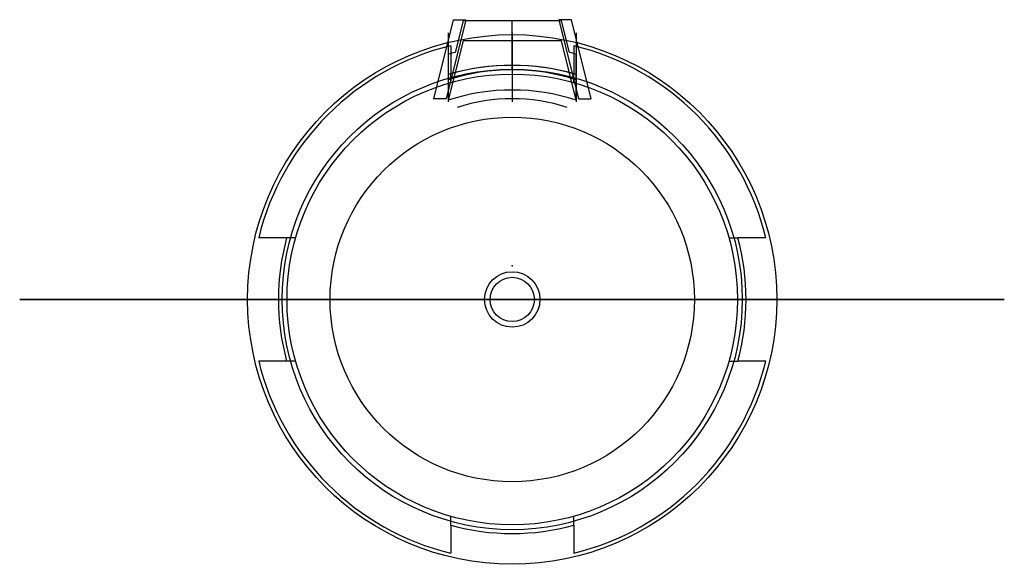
# Model space of a CAD drawing. Header units: inches. Extents: x -2 to 2, y -1.07 to 1.14.
import ezdxf

# ---------------------------------------------------------------- set-up
doc = ezdxf.new("R2010")
doc.units = ezdxf.units.IN
doc.header["$MEASUREMENT"] = 0
for name, color, linetype in [('Dart - Petite - Modular v8_Sketch1', 7, 'Continuous'), ('Dart - Petite - Modular v8_Sketch2', 7, 'Continuous'), ('Modular - Placebo - Bayonet Connector v4_Sketch1', 7, 'Continuous'), ('Modular - Placebo - Bayonet Connector v4_Sketch2', 7, 'Continuous'), ('Modular - Placebo - Bayonet Connector v4_Sketch3', 7, 'Continuous'), ('Modular - Placebo - Bayonet Connector v4_Sketch4', 7, 'Continuous'), ('Modular - Placebo - Bayonet Connector v4_Sketch5', 7, 'Continuous'), ('Modular - Placedo - Cord Set v4_Sketch1', 7, 'Continuous'), ('Modular - Placedo - Cord Set v4_Sketch2', 7, 'Continuous'), ('Modular - Placedo - Cord Set v4_Sketch3', 7, 'Continuous'), ('Modular - Placedo - Cord Set v4_Sketch4', 7, 'Continuous')]:
    doc.layers.add(name, color=color, linetype=linetype)

# ---------------------------------------------------------------- blocks, each defined once
blk = doc.blocks.new('Modular-Placebo-BayonetConnectorv4')
at = {"layer": 'Modular - Placebo - Bayonet Connector v4_Sketch1'}
blk.add_circle((0, 0), 0.915, dxfattribs=at)
blk.add_point((0, 0), dxfattribs=at)
at = {"layer": 'Modular - Placebo - Bayonet Connector v4_Sketch2'}
for p, q in [((0, 1.06, 0.44), (0, 0.95, 0.44)), ((-0.25, 1.0301, 0.44), (-0.25, 0.9165, 0.44)), ((0.25, 1.0301, 0.44), (0.25, 0.9165, 0.44)), ((-0.25, 0.8802, 0.44), (-0.25, 0.9165, 0.44)), ((0.25, 0.8802, 0.44), (0.25, 0.9165, 0.44)), ((-0.9165, 0.25, 0.44), (-1.0301, 0.25, 0.44)), ((-0.8802, 0.25, 0.44), (-0.9165, 0.25, 0.44)), ((0.8802, 0.25, 0.44), (0.9165, 0.25, 0.44)), ((1.0301, 0.25, 0.44), (0.9165, 0.25, 0.44)), ((-0.9165, -0.25, 0.44), (-1.0301, -0.25, 0.44)), ((-0.8802, -0.25, 0.44), (-0.9165, -0.25, 0.44)), ((0.8802, -0.25, 0.44), (0.9165, -0.25, 0.44)), ((1.0301, -0.25, 0.44), (0.9165, -0.25, 0.44)), ((-0.25, -0.9165, 0.44), (-0.25, -0.8802, 0.44)), ((-0.25, -0.9165, 0.44), (-0.25, -1.0301, 0.44)), ((0.25, -0.9165, 0.44), (0.25, -0.8802, 0.44)), ((0.25, -0.9165, 0.44), (0.25, -1.0301, 0.44))]:
    blk.add_line(p, q, dxfattribs=at)
blk.add_circle((0, 0, 0.44), 0.915, dxfattribs=at)
for radius, start, end in [(1.06, 103.6417, 166.3583), (1.06, 13.6417, 76.3583), (0.95, 74.7425, 105.2575), (0.95, 164.7425, 195.2575), (0.95, 344.7425, 15.2575), (1.06, 193.6417, 256.3583), (1.06, 283.6417, 346.3583), (0.95, 254.7425, 285.2575)]:
    blk.add_arc((0, 0, 0.44), radius, start, end, dxfattribs=at)
blk.add_point((0, 0, 0.44), dxfattribs=at)
at = {"layer": 'Modular - Placebo - Bayonet Connector v4_Sketch3'}
for p, q in [((-0.26, 1.0829, 1.3345), (-0.26, 0.8029, 1.3345)), ((0, 1.0829, 1.3345), (0, 0.8029, 1.3345)), ((0.26, 1.0829, 1.3345), (0.26, 0.8029, 1.3345))]:
    blk.add_line(p, q, dxfattribs=at)
for radius in [1.075, 0.9345]:
    blk.add_circle((0, 0, 1.3345), radius, dxfattribs=at)
for radius, start, end in [(0.9424, 73.9898, 106.0208), (0.8424, 72.0281, 107.9839)]:
    blk.add_arc((0.0001, 0.0079, 1.3345), radius, start, end, dxfattribs=at)
blk.add_point((0, 0, 1.3345), dxfattribs=at)
at = {"layer": 'Modular - Placebo - Bayonet Connector v4_Sketch4'}
for p, q in [((-0.2, 1.05, 1.3345), (-0.26, 0.8091, 1.3345)), ((0.2, 1.05, 1.3345), (-0.2, 1.05, 1.3345)), ((0.26, 0.8092, 1.3345), (0.2, 1.05, 1.3345)), ((-0.26, 0.9137, 1.3345), (-0.26, 0.8091, 1.3345)), ((0.26, 0.8092, 1.3345), (0.26, 0.9137, 1.3345))]:
    blk.add_line(p, q, dxfattribs=at)
for radius, start, end in [(0.9424, 73.9898, 106.0208), (0.8424, 72.0281, 107.9839)]:
    blk.add_arc((0.0001, 0.0079, 1.3345), radius, start, end, dxfattribs=at)
blk.add_point((0, 0, 1.3345), dxfattribs=at)
at = {"layer": 'Modular - Placebo - Bayonet Connector v4_Sketch5'}
for p, q in [((-0.2395, 1.1356, 1.317), (-0.3198, 0.8149, 1.3479)), ((-0.1886, 1.1355, 1.317), (-0.2689, 0.8149, 1.3479)), ((-0.2395, 1.1356, 1.317), (-0.1886, 1.1355, 1.317)), ((-0.2, 1.1313, 1.3175), (-0.2321, 1.0031, 1.3298)), ((0.2, 1.1313, 1.3175), (-0.2, 1.1313, 1.3175)), ((0, 0.9325, 1.3366), (0, 1.1313, 1.3175)), ((0.2405, 1.1356, 1.317), (0.1886, 1.1355, 1.317)), ((0.1886, 1.1355, 1.317), (0.2689, 0.8149, 1.3479)), ((0.2321, 1.0032, 1.3298), (0.2, 1.1313, 1.3175)), ((0.2395, 1.1356, 1.317), (0.3198, 0.8149, 1.3479)), ((-0.26, 0.9956, 1.3305), (-0.26, 0.8915, 1.3405)), ((0.26, 0.8916, 1.3405), (0.26, 0.9956, 1.3305)), ((-0.2689, 0.8149, 1.3479), (-0.3198, 0.8149, 1.3479)), ((0, 0.8149, 1.3479), (0.0002, 0.8149, 1.3479)), ((0.2689, 0.8149, 1.3479), (0.3198, 0.8149, 1.3479))]:
    blk.add_line(p, q, dxfattribs=at)
at = {"layer": 'Modular - Placebo - Bayonet Connector v4_Sketch5', "extrusion": (0, 0.095846, 0.995396)}
for radius, start, end in [(0.9424, 284.262, 286.0208), (0.8424, 252.0281, 287.9839)]:
    blk.add_arc((-0.0001, 0.0423, 1.4198), radius, start, end, dxfattribs=at)
at = {"layer": 'Modular - Placebo - Bayonet Connector v4_Sketch5', "extrusion": (4.51028e-17, 0.095846, 0.995396)}
blk.add_arc((-0.0001, 0.0423, 1.4198), 0.9424, 253.9898, 255.7487, dxfattribs=at)
at = {"layer": 'Modular - Placebo - Bayonet Connector v4_Sketch5', "extrusion": (-3.1572e-16, 0.095846, 0.995396)}
blk.add_arc((-0.0001, 0.0423, 1.4198), 0.7243, 252.0281, 287.9839, dxfattribs=at)
at = {"layer": 'Modular - Placebo - Bayonet Connector v4_Sketch5'}
blk.add_point((0, 0.1361, 1.4133), dxfattribs=at)
blk = doc.blocks.new('Modular-Placedo-CordSetv4')
at = {"layer": 'Modular - Placedo - Cord Set v4_Sketch1'}
for p, q in [((-1.163, 0), (-1.163, 0, 3.5)), ((-1.163, 0, -0.337), (-1.163, 0, 2.337)), ((-1.163, 0), (1.163, 0)), ((0, 0, 3.5), (0, 0, -1.5)), ((0, 0), (0, 0, 3.5)), ((1.163, 0), (1.163, 0, 3.5)), ((1.163, 0, 2.337), (1.163, 0, -0.337))]:
    blk.add_line(p, q, dxfattribs=at)
at = {"layer": 'Modular - Placedo - Cord Set v4_Sketch1', "extrusion": (0, 1, 0)}
for centre, start, end in [((0, -0.337), 180, 0), ((0, 2.337), 0, 180)]:
    blk.add_arc(centre, 1.163, start, end, dxfattribs=at)
at = {"layer": 'Modular - Placedo - Cord Set v4_Sketch1'}
blk.add_point((0, 0), dxfattribs=at)
at = {"layer": 'Modular - Placedo - Cord Set v4_Sketch2'}
blk.add_circle((0, 0), 0.1125, dxfattribs=at)
blk.add_point((0, 0), dxfattribs=at)
at = {"layer": 'Modular - Placedo - Cord Set v4_Sketch3'}
blk.add_circle((0, 0), 0.09, dxfattribs=at)
blk.add_point((0, 0), dxfattribs=at)
at = {"layer": 'Modular - Placedo - Cord Set v4_Sketch4'}
blk.add_circle((0, 0), 0.74, dxfattribs=at)
blk.add_point((0, 0), dxfattribs=at)

msp = doc.modelspace()

# ---------------------------------------------------------------- linework, layer by layer
at = {"layer": 'Dart - Petite - Modular v8_Sketch1'}
for p, q in [((-1.0625, 0, 17.5), (-1.0625, 0, -5)), ((0, 0, 17.5), (0, 0, -5)), ((1.0625, 0, 17.5), (1.0625, 0, -5))]:
    msp.add_line(p, q, dxfattribs=at)
msp.add_point((0, 0), dxfattribs=at)
at = {"layer": 'Dart - Petite - Modular v8_Sketch2'}
for p, q in [((-2.001, 0, 1.8471), (-2.001, 0, 6.3471)), ((-2.001, 0, 6.3471), (-1.0625, 0, 6.9336)), ((-0.001, 0, 0.0009), (-2.001, 0, 1.8471)), ((-1.951, 0, 6.3194), (-1.0125, 0, 6.9059)), ((-1.951, 0, 1.869), (-1.951, 0, 6.3194)), ((0.0339, 0, 0.0367), (-1.951, 0, 1.869)), ((-1.0625, 0, 6.9336), (-1.0625, 0, 7.3857)), ((-1.0625, 0, 7.3857), (1.0605, 0, 7.3857)), ((-1.0125, 0, 6.9059), (-1.0125, 0, 7.3857)), ((1.999, 0, 1.8471), (-0.001, 0, 0.0009)), ((-0.001, 0, 7.3857), (-0.001, 0, 0.0009)), ((1.0605, 0, 7.3857), (1.0605, 0, 6.9336)), ((1.0605, 0, 6.9336), (1.999, 0, 6.3471)), ((1.999, 0, 6.3471), (1.999, 0, 1.8471))]:
    msp.add_line(p, q, dxfattribs=at)
msp.add_point((0, 0), dxfattribs=at)

# ---------------------------------------------------------------- block references
for name, p in [('Modular-Placebo-BayonetConnectorv4', (0, 0, 17.6403)), ('Modular-Placedo-CordSetv4', (0, 0, 17.78))]:
    msp.add_blockref(name, p)

doc.saveas('drawing.dxf')
